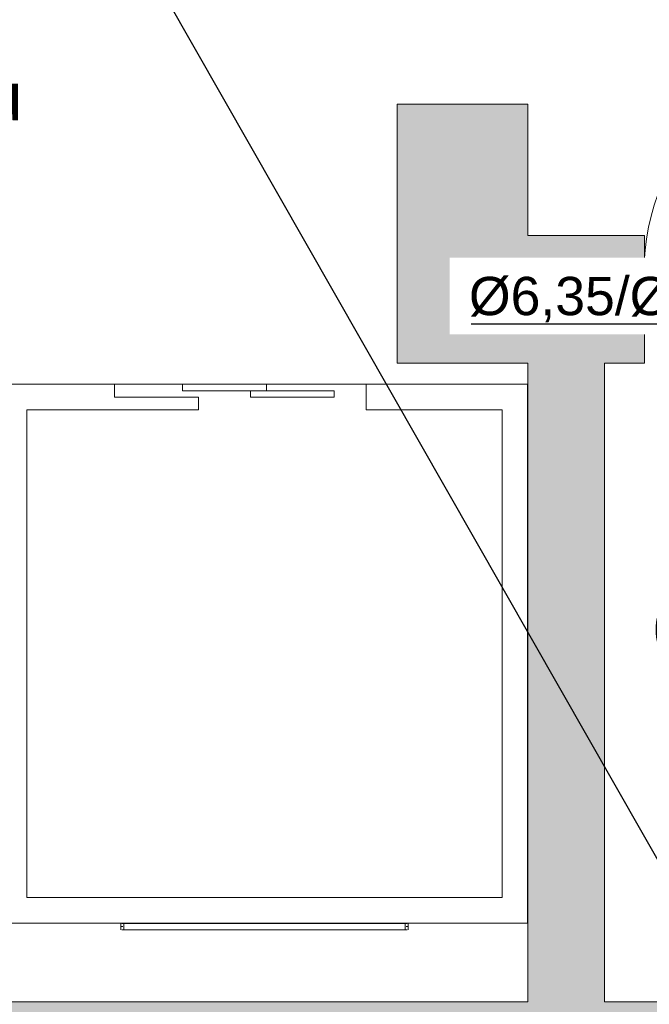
# Model space of a CAD drawing. Header units: millimetres. Extents: x 922208 to 1069538, y -182208 to -99877.
# Tile 61 of 256: x 980015 to 981986, y -174943 to -171859. Entities that reach past the tile are written whole.
import ezdxf
from ezdxf import colors
from ezdxf.entities.mleader import LeaderData, LeaderLine
from ezdxf.math import Vec2, Vec3

# ---------------------------------------------------------------- set-up
doc = ezdxf.new("R2010")
doc.units = ezdxf.units.MM
doc.header["$MEASUREMENT"] = 0
doc.linetypes.add('HIDDEN', pattern=[20, 10, -10])
for name, color, linetype, lineweight in [('IS_KLIM Opis_Średnice', 7, 'Continuous', 9), ('IS_POWRÓT', 5, 'HIDDEN', 30), ('Nowe_0_Nr_pióra__15', 214, 'Continuous', 15), ('Nowe_210-A Pomieszczenia_Nr_pióra__41', 7, 'Continuous', 15), ('Nowe_220-A Ściany_Nr_pióra__19', 255, 'Continuous', 0), ('Nowe_220-A Ściany_Nr_pióra__23', 7, 'Continuous', 15), ('Nowe_220-A Ściany_Nr_pióra__27', 7, 'Continuous', 25), ('Nowe_220-A Ściany_Nr_pióra__3', 7, 'Continuous', 13), ('Nowe_220-A Ściany_Nr_pióra__7', 7, 'Continuous', 13)]:
    doc.layers.add(name, color=color, linetype=linetype, lineweight=lineweight)
doc.styles.add('STYL_AUTOMATYCZNY_1', font='arial.ttf')

# ---------------------------------------------------------------- blocks, each defined once
blk = doc.blocks.new('parter01')
at = {"layer": 'Nowe_220-A Ściany_Nr_pióra__19', "linetype": 'Continuous', "lineweight": 0}
for points in [[(981196.55073, -112438.74076), (981196.55073, -112850.02068), (981606.55073, -112850.02068), (981606.55073, -112438.74076)], [(981196.55073, -113250.02068), (981971.55291, -113250.02068), (981971.55291, -112850.0207), (981196.55073, -112850.02035)], [(981606.55073, -113250.02068), (981606.55073, -115250.02068), (981846.55073, -115250.02068), (981846.55073, -113250.02068)], [(979956.55073, -115500.02068), (982916.55073, -115500.02068), (982916.55073, -115250.02068), (979956.55073, -115250.02068)]]:
    blk.add_hatch(color=255, dxfattribs=at).paths.add_polyline_path(points)
at = {"layer": 'Nowe_0_Nr_pióra__15', "color": 214, "linetype": 'Continuous', "lineweight": 0}
for p, q in [((980312.2174, -113315.89539), (979957.55073, -113315.89539)), ((980312.2174, -113355.89539), (980312.2174, -113315.89539)), ((980574.88406, -113315.89539), (980312.2174, -113315.89539)), ((980574.88406, -113315.89539), (981100.2174, -113315.89539)), ((981605.55073, -113315.89539), (981100.2174, -113315.89539)), ((981100.2174, -113315.89539), (981100.2174, -113395.89539)), ((981605.55073, -113315.89539), (981605.55073, -115003.89539)), ((980574.88406, -113355.89539), (980312.2174, -113355.89539)), ((980574.88406, -113395.89539), (980574.88406, -113355.89539)), ((980037.55073, -113395.89539), (980574.88406, -113395.89539)), ((980037.55073, -114923.89539), (980037.55073, -113395.89539)), ((981100.2174, -113395.89539), (981525.55073, -113395.89539)), ((981525.55073, -114923.89539), (981525.55073, -113395.89539)), ((980037.55073, -114923.89539), (981525.55073, -114923.89539)), ((981605.55073, -115003.89539), (979957.55073, -115003.89539)), ((980331.55073, -115004.89539), (980331.55073, -115024.89539)), ((980331.55073, -115014.89539), (980338.2174, -115014.89539)), ((981228.2174, -115004.89539), (980334.88406, -115004.89539)), ((981228.2174, -115024.89539), (980334.88406, -115024.89539)), ((980341.55073, -115004.89539), (980341.55073, -115024.89539)), ((981221.55073, -115004.89539), (981221.55073, -115024.89539)), ((981231.55073, -115014.89539), (981224.88406, -115014.89539)), ((981231.55073, -115004.89539), (981231.55073, -115024.89539))]:
    blk.add_line(p, q, dxfattribs=at)
for points in [[(980524.88406, -113315.89539), (980787.55073, -113315.89539), (980787.55073, -113335.89539), (980524.88406, -113335.89539)], [(980737.55073, -113335.89539), (981000.2174, -113335.89539), (981000.2174, -113355.89539), (980737.55073, -113355.89539)]]:
    blk.add_lwpolyline(points, close=True, dxfattribs=at)
at = {"layer": 'Nowe_220-A Ściany_Nr_pióra__23', "color": 7, "linetype": 'Continuous', "lineweight": 0}
for p, q in [((981969.55293, -113010.02068), (981969.55293, -112970.02068)), ((981969.55293, -112970.02068), (981971.55293, -112970.02068)), ((981971.55293, -112970.02068), (981971.55293, -113085.02068)), ((981981.55293, -113010.02068), (981969.55293, -113010.02068)), ((981981.55293, -113085.02068), (981981.55293, -113010.02068)), ((981971.55293, -113085.02068), (981981.55293, -113085.02068))]:
    blk.add_line(p, q, dxfattribs=at)
at = {"layer": 'Nowe_220-A Ściany_Nr_pióra__27', "color": 7, "linetype": 'Continuous', "lineweight": 0}
for p, q in [((981971.55293, -112850.02068), (981971.55293, -112970.02068)), ((981971.55293, -112850.02068), (981971.55293, -112970.02068)), ((981971.55293, -112970.02068), (981971.55293, -113085.02068)), ((981971.55293, -112970.02068), (981971.55293, -113085.02068)), ((981971.55293, -112970.02068), (981971.55293, -113085.02068)), ((981971.55293, -113085.02068), (981971.55293, -113250.02068)), ((981971.55293, -113085.02068), (981971.55293, -113250.02068))]:
    blk.add_line(p, q, dxfattribs=at)
for points in [[(981196.55073, -112438.74076), (981196.55073, -112850.02068)], [(981606.55073, -112438.74076), (981196.55073, -112438.74076)], [(981606.55073, -112850.02068), (981606.55073, -112438.74076)], [(981196.55073, -112850.02068), (981196.55073, -113250.02068)], [(981971.55289, -112850.02068), (981606.55073, -112850.02068)], [(981196.55073, -113250.02068), (981606.55073, -113250.02068)], [(981606.55073, -113250.02068), (981606.55073, -115250.02068)], [(981846.55073, -115250.02068), (981846.55073, -113250.02068)], [(981846.55073, -113250.02068), (981971.55289, -113250.02068)], [(981606.55073, -115250.02068), (979956.55073, -115250.02068)], [(982916.55073, -115250.02068), (981846.55073, -115250.02068)]]:
    blk.add_lwpolyline(points, dxfattribs=at)
at = {"layer": 'Nowe_220-A Ściany_Nr_pióra__3', "color": 7, "linetype": 'Continuous', "lineweight": 0}
blk.add_arc((982693.55293, -112970.02068), 724, 90, 180, dxfattribs=at)
at = {"layer": 'Nowe_210-A Pomieszczenia_Nr_pióra__41', "color": 7, "linetype": 'Continuous', "lineweight": 0, "insert": (982298.55725, -114009.92112), "char_height": 150, "attachment_point": 2, "style": 'STYL_AUTOMATYCZNY_1'}
blk.add_mtext('\\A1;{\\pqc;\\pt0,25;\\fArial|b0|i0|c238|p0;\\W1.000000;0.01b\\fArial|b0|i0|c238|p0;\\W1.000000;\\A1{\\H.66x;\\S^  ;}\\fArial|b0|i0|c238|p0;\\W1.000000;\\fArial|b0|i0|c238|p0;\\W1.000000;\\A1{\\H.66x;\\S^  ;}}', dxfattribs=at)
at = {"layer": 'Nowe_220-A Ściany_Nr_pióra__7', "color": 7, "linetype": 'Continuous', "lineweight": 0, "insert": (982271.14513, -112940.70168), "char_height": 125, "attachment_point": 7, "rotation": 90, "style": 'STYL_AUTOMATYCZNY_1'}
blk.add_mtext('\\A1;{\\pql;\\pt0;\\fArial|b0|i0|c238|p0;\\W1.000000;70\\fArial|b0|i0|c238|p0;\\W1.000000;\\A1{\\H.66x;\\S^  ;}\\fArial|b0|i0|c238|p0;\\W1.000000;\\fArial|b0|i0|c238|p0;\\W1.000000;}', dxfattribs=at)

msp = doc.modelspace()

# ---------------------------------------------------------------- block references
at = {"layer": 'IS_POWRÓT', "color": 27, "linetype": 'ByBlock', "lineweight": 30}
msp.add_blockref('parter01', (0, -59685.2), dxfattribs=at)

# ---------------------------------------------------------------- next in the draw order: leaders
at = {"layer": 'IS_KLIM Opis_Średnice', "ltscale": 30}
ml = msp.add_multileader_mtext('Standard', dxfattribs=at)
ml.set_content('{\\fArial|b0|i0|c238|p0;%%C6,35/%%C9,52}', color=256)
ml.set_leader_properties()
ml.build(insert=Vec2(0, 0))
ml.multileader.update_dxf_attribs({"text_left_attachment_type": 5, "text_right_attachment_type": 5, "dogleg_length": 0.8})
ctx = ml.context
ctx.base_point, ctx.char_height, ctx.plane_origin = Vec3(981435.3, -172812.6), 120, Vec3(986780.3, -170583.7)
ctx.left_attachment, ctx.right_attachment, ctx.text_align_type = 5, 5, 2
notes = []
notes.append((ctx, [(0, (1, 1, 0), (982384.4, -172812.6), (-1, 0), 0.8, [(0, [(982605, -172571.4)], 256, [])])]))
ctx.mtext.insert, ctx.mtext.alignment, ctx.mtext.flow_direction = Vec3(982381.6, -172664.5), 3, 5
ctx.mtext.has_bg_fill, ctx.mtext.bg_color, ctx.mtext.bg_scale_factor, ctx.mtext.bg_transparency, ctx.mtext.use_window_bg_color = 1, -939524096, 1.5, 0, 1
for ctx, leaders in notes:
    for number, flags, end, landing, length, lines in leaders:
        leader = LeaderData()
        leader.index, (leader.has_last_leader_line, leader.has_dogleg_vector, leader.attachment_direction) = number, flags
        leader.last_leader_point, leader.dogleg_vector, leader.dogleg_length = Vec3(end), Vec3(landing), length
        for number, points, colour, breaks in lines:
            line = LeaderLine()
            line.index, line.vertices, line.color, line.breaks = number, Vec3.list(points), colors.encode_raw_color(colour), breaks
            leader.lines.append(line)
        ctx.leaders.append(leader)

# ---------------------------------------------------------------- next in the draw order: leaders
ml = msp.add_multileader_mtext('Standard', dxfattribs=at)
ml.set_content('{\\fArial|b0|i0|c238|p0;\\C7;Odprowadzenie skroplin (przewód tłoczny) od klimatyzatora zastosować pompkę skroplin. W związku z brakiiem w pobliżu istenijącego pionu kanalizacyji sanitarnej skropliny z klimatyzacji zaleca się odprowadzić na zewnątrz budynku. W tym celu należy zamontować rurę odpływową, która skieruje wodę do rynny lub specjalnego zbiornika. Należy pamiętać o regularnym opróżnianiu zbiornika, aby zapobiec jego przepełnieniu. Ustalić bezpośrednio z Inwestrem podczas  robót budowlanych.  }', color=256)
ml.set_leader_properties()
ml.build(insert=Vec2(0, 0))
ml.multileader.update_dxf_attribs({"text_left_attachment_type": 6, "text_right_attachment_type": 6, "dogleg_length": 0.36})
ctx = ml.context
ctx.base_point, ctx.char_height, ctx.plane_origin, ctx.plane_y_axis = Vec3(973919.4, -170968.4), 150, Vec3(998912.5, -161416.5), Vec3(0, -1)
ctx.left_attachment, ctx.right_attachment = 6, 6
notes = []
notes.append((ctx, [(0, (1, 1, 0), (980005.8, -170968.4), (-1, 0), 0.36, [(1, [(982558.1, -171302.4), (982731.2, -175752.4)], 256, [])])]))
ctx.mtext.insert, ctx.mtext.width, ctx.mtext.flow_direction = Vec3(973921.4, -170774.3), 6113.752, 5
ctx.mtext.has_bg_fill, ctx.mtext.bg_color, ctx.mtext.bg_scale_factor, ctx.mtext.bg_transparency, ctx.mtext.use_window_bg_color = 1, -939524096, 1.5, 0, 1
for ctx, leaders in notes:
    for number, flags, end, landing, length, lines in leaders:
        leader = LeaderData()
        leader.index, (leader.has_last_leader_line, leader.has_dogleg_vector, leader.attachment_direction) = number, flags
        leader.last_leader_point, leader.dogleg_vector, leader.dogleg_length = Vec3(end), Vec3(landing), length
        for number, points, colour, breaks in lines:
            line = LeaderLine()
            line.index, line.vertices, line.color, line.breaks = number, Vec3.list(points), colors.encode_raw_color(colour), breaks
            leader.lines.append(line)
        ctx.leaders.append(leader)

doc.saveas('drawing.dxf')
